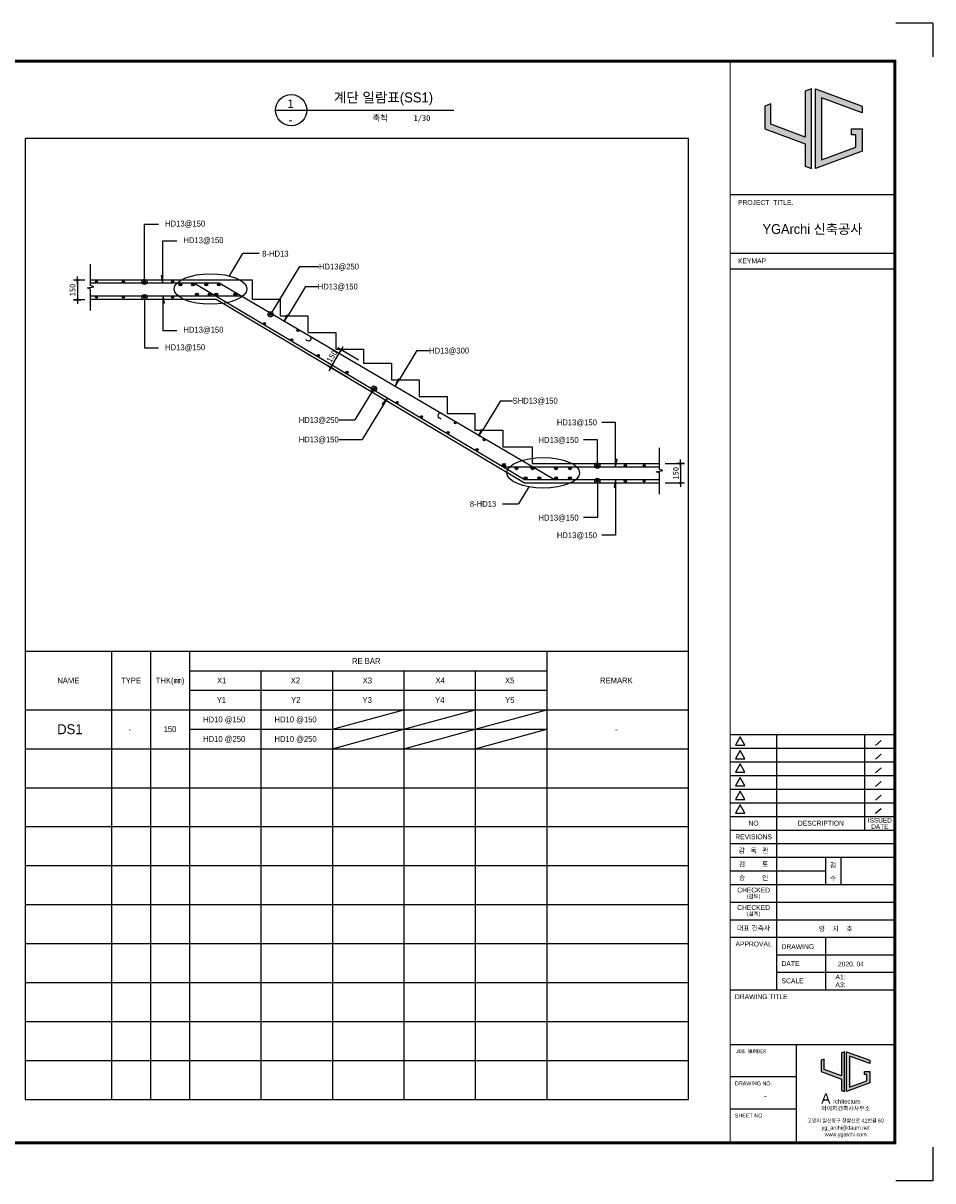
# Model space of a CAD drawing. Header units: millimetres. Extents: x 3445018 to 4174071, y -6064565 to -5122887.
# Tile 14 of 192: x 3680694 to 3694701, y -5863538 to -5845718. Entities that reach past the tile are written whole.
import ezdxf
from ezdxf.enums import TextEntityAlignment as Align

# ---------------------------------------------------------------- set-up
doc = ezdxf.new("R2010")
doc.units = ezdxf.units.MM
doc.header["$MEASUREMENT"] = 0
doc.layers.get('0').update_dxf_attribs({"linetype": 'CONTINUOUS'})
doc.layers.get('DEFPOINTS').update_dxf_attribs({"linetype": 'CONTINUOUS'})
for name, color, linetype in [('0-TEX(타이틀)', 2, 'CONTINUOUS'), ('A_GE_FORM', 7, 'CONTINUOUS'), ('A_GE_TEXT', 3, 'CONTINUOUS'), ('DIM', 7, 'CONTINUOUS'), ('guide', 9, 'CONTINUOUS'), ('HA', 9, 'CONTINUOUS'), ('SHEET_SD', 7, 'CONTINUOUS'), ('STAiR', 6, 'CONTINUOUS'), ('SY', 1, 'CONTINUOUS'), ('TE1', 3, 'CONTINUOUS'), ('WA2', 3, 'CONTINUOUS'), ('문자', 2, 'CONTINUOUS')]:
    doc.layers.add(name, color=color, linetype=linetype)
doc.styles.add('HY울릉도 L', font='txt')
doc.styles.add('SDP-S', font='txt')
doc.styles.add('굴림', font='txt')
doc.styles.add('나눔고딕', font='txt')
doc.styles.add('돋움', font='txt')
doc.styles.add('돋움체', font='txt')
doc.styles.add('스타일1', font='HYWULM.TTF')
doc.dimstyles.new('SMDI-3', dxfattribs={"dimtxt": 3, "dimasz": 1, "dimexe": 2, "dimexo": 3, "dimgap": 1, "dimtad": 1, "dimdsep": 46, "dimtxsty": 'HY울릉도 L', "dimblk": 'Z_DOT', "dimcen": 2.5, "dimdle": 1.5, "dimclrd": 1, "dimclre": 1, "dimclrt": 2, "dimadec": 0, "dimazin": 0, "dimtfac": 1, "dimtix": 1, "dimtmove": 2, "dimatfit": 3, "dimldrblk": 'Z_DOT', "dimfxl": 2, "dimtvp": 1, "dimtolj": 1, "dimtzin": 0, "dimarcsym": 0})
doc.dimstyles.get("Standard").update_dxf_attribs({"dimtxt": 0.18, "dimasz": 0.18, "dimexe": 0.18, "dimexo": 0.0625, "dimgap": 0.09, "dimtad": 0, "dimtih": 1, "dimtoh": 1, "dimdec": 4, "dimzin": 0, "dimdsep": 46, "dimtxsty": 'Standard', "dimcen": 0.09, "dimadec": 0, "dimazin": 0, "dimtfac": 1, "dimtdec": 4, "dimtofl": 0, "dimtmove": 0, "dimatfit": 3, "dimfxl": 1, "dimtolj": 1, "dimtzin": 0, "dimarcsym": 0})

# ---------------------------------------------------------------- blocks, each defined once
blk = doc.blocks.new('werwwerw')
at = {"true_color": 0xf50000}
h = blk.add_hatch(color=1, dxfattribs=at)
h.dxf.hatch_style = 1
h.paths.add_polyline_path([(1770.34, 1804.71), (1770.34, 1809.72), (1768.84, 1809.16), (1768.84, 1803.61), (1778.84, 1799.9), (1778.84, 1794.35), (1780.34, 1793.79), (1780.34, 1813.42), (1778.84, 1812.87), (1778.84, 1801.5)])
h.paths.add_polyline_path([(1782.84, 1811.27), (1792.84, 1807.56), (1792.84, 1809.16), (1781.34, 1813.42), (1781.34, 1793.79), (1792.84, 1798.05), (1792.84, 1803.61), (1790.24, 1803.61), (1790.24, 1802.11), (1791.34, 1802.11), (1791.34, 1799.09), (1782.84, 1795.95)])
at = {"color": 1, "true_color": 0xf50000}
for points in [[(1770.34, 1809.72), (1768.84, 1809.16), (1768.84, 1803.61), (1778.84, 1799.9), (1778.84, 1794.35), (1780.34, 1793.79), (1780.34, 1813.42), (1778.84, 1812.87), (1778.84, 1801.5), (1770.34, 1804.71), (1770.34, 1809.72), (1768.84, 1809.16)], [(1790.24, 1803.61), (1792.84, 1803.61), (1792.84, 1798.05), (1781.34, 1793.79), (1781.34, 1813.42), (1792.84, 1809.16), (1792.84, 1807.56), (1782.84, 1811.27), (1782.84, 1795.95), (1791.34, 1799.09), (1791.34, 1802.11), (1790.24, 1802.11), (1790.24, 1802.11), (1790.24, 1803.61)]]:
    blk.add_lwpolyline(points, dxfattribs=at)
at = {"color": 1, "true_color": 0xf50000, "insert": (1768.9, 1792.85), "char_height": 5, "attachment_point": 1}
blk.add_mtext_dynamic_manual_height_columns('{\\fBroadway|b0|i0|c0|p82;A}', width=3.0726, gutter_width=12.5, heights=[0], dxfattribs=at)
at = {"insert": (1774.73, 1789.95), "char_height": 2.1, "attachment_point": 1}
blk.add_mtext_dynamic_manual_height_columns('{\\fBroadway|b0|i0|c0|p82;rchitecture}', width=17.5999, gutter_width=12.5, heights=[0], dxfattribs=at)
blk = doc.blocks.new('sheet _서영')
at = {"true_color": 0xf50000}
h = blk.add_hatch(color=1, dxfattribs=at)
h.dxf.hatch_style = 1
h.paths.add_polyline_path([(-361932.13, -1058516.3), (-361932.13, -1058505.89), (-361935.25, -1058507.04), (-361935.25, -1058518.6), (-361914.45, -1058526.3), (-361914.45, -1058537.86), (-361911.33, -1058539.01), (-361911.33, -1058498.18), (-361914.45, -1058499.34), (-361914.45, -1058522.97)])
h.paths.add_polyline_path([(-361906.13, -1058502.67), (-361885.33, -1058510.37), (-361885.33, -1058507.04), (-361909.25, -1058498.18), (-361909.25, -1058539.01), (-361885.33, -1058530.15), (-361885.33, -1058518.6), (-361890.73, -1058518.6), (-361890.73, -1058521.72), (-361888.45, -1058521.72), (-361888.45, -1058527.98), (-361906.13, -1058534.53)])
at = {"color": 1, "true_color": 0xf50000}
for points in [[(-361932.13, -1058505.89), (-361935.25, -1058507.04), (-361935.25, -1058518.6), (-361914.45, -1058526.3), (-361914.45, -1058537.86), (-361911.33, -1058539.01), (-361911.33, -1058498.18), (-361914.45, -1058499.34), (-361914.45, -1058522.97), (-361932.13, -1058516.3), (-361932.13, -1058505.89), (-361935.25, -1058507.04)], [(-361890.73, -1058518.6), (-361885.33, -1058518.6), (-361885.33, -1058530.15), (-361909.25, -1058539.01), (-361909.25, -1058498.18), (-361885.33, -1058507.04), (-361885.33, -1058510.37), (-361906.13, -1058502.67), (-361906.13, -1058534.53), (-361888.45, -1058527.98), (-361888.45, -1058521.72), (-361890.73, -1058521.72), (-361890.73, -1058521.72), (-361890.73, -1058518.6)]]:
    blk.add_lwpolyline(points, dxfattribs=at)
at = {"layer": 'A_GE_FORM'}
for p, q in [((-361848.99, -1058464.44), (-361867.99, -1058464.44)), ((-361848.99, -1058464.44), (-361848.99, -1058481.68)), ((-361848.99, -1059041.18), (-361848.99, -1059058.43)), ((-361848.99, -1059058.43), (-361867.99, -1059058.43))]:
    blk.add_line(p, q, dxfattribs=at)
at = {"layer": 'A_GE_FORM', "color": 161}
for p, q in [((-361952.99, -1058552.43), (-361868.99, -1058552.43)), ((-361952.99, -1058582.43), (-361868.99, -1058582.43)), ((-361952.99, -1058590.43), (-361868.99, -1058590.43)), ((-361952.99, -1058829.43), (-361868.89, -1058829.43)), ((-361928.99, -1058960.43), (-361928.99, -1058829.43)), ((-361883.91, -1058878.43), (-361883.91, -1058829.43)), ((-361875.5, -1058832.51), (-361878.46, -1058835.03)), ((-361952.99, -1058836.43), (-361868.89, -1058836.43)), ((-361875.5, -1058839.51), (-361878.46, -1058842.03)), ((-361952.99, -1058843.43), (-361868.89, -1058843.43)), ((-361875.5, -1058846.51), (-361878.46, -1058849.03)), ((-361952.99, -1058850.43), (-361868.89, -1058850.43)), ((-361952.99, -1058857.43), (-361868.89, -1058857.43)), ((-361875.5, -1058853.51), (-361878.46, -1058856.03)), ((-361875.5, -1058860.51), (-361878.46, -1058863.03)), ((-361952.99, -1058864.43), (-361868.89, -1058864.43)), ((-361875.5, -1058867.51), (-361878.46, -1058870.03)), ((-361952.99, -1058871.43), (-361868.89, -1058871.43)), ((-361952.99, -1058878.43), (-361868.49, -1058878.43)), ((-361952.99, -1058885.43), (-361868.49, -1058885.43)), ((-361952.99, -1058892.43), (-361868.49, -1058892.43)), ((-361903.99, -1058906.43), (-361903.99, -1058892.43)), ((-361895.99, -1058906.43), (-361895.99, -1058892.43)), ((-361952.99, -1058899.43), (-361903.99, -1058899.43)), ((-361952.99, -1058906.43), (-361868.49, -1058906.43)), ((-361952.99, -1058915.43), (-361868.49, -1058915.43)), ((-361952.99, -1058924.43), (-361868.49, -1058924.43)), ((-361952.99, -1058933.43), (-361868.49, -1058933.43)), ((-361903.99, -1058960.43), (-361903.99, -1058933.43)), ((-361928.99, -1058942.43), (-361868.49, -1058942.43)), ((-361928.99, -1058951.43), (-361868.49, -1058951.43)), ((-361952.99, -1058960.43), (-361868.49, -1058960.43)), ((-361952.99, -1058988.43), (-361868.49, -1058988.43)), ((-361918.99, -1059038.93), (-361918.99, -1058988.43)), ((-361952.99, -1059004.93), (-361918.99, -1059004.93)), ((-361952.99, -1059021.43), (-361918.99, -1059021.43))]:
    blk.add_line(p, q, dxfattribs=at)
at = {"layer": 'A_GE_FORM', "const_width": 1.5}
blk.add_lwpolyline([(-361868.49, -1059038.93), (-362670.49, -1059038.93), (-362670.49, -1058483.93), (-361868.49, -1058483.93)], close=True, dxfattribs=at)
at = {"layer": 'A_GE_FORM', "const_width": 0.6}
blk.add_lwpolyline([(-361952.99, -1059038.93), (-361952.99, -1058483.93)], dxfattribs=at)
at = {"layer": 'A_GE_FORM', "color": 7}
for points in [[(-361947.88, -1058830.55), (-361950.34, -1058834.82), (-361945.41, -1058834.82)], [(-361947.88, -1058837.55), (-361950.34, -1058841.82), (-361945.41, -1058841.82)], [(-361947.88, -1058844.55), (-361950.34, -1058848.82), (-361945.41, -1058848.82)], [(-361947.88, -1058851.55), (-361950.34, -1058855.82), (-361945.41, -1058855.82)], [(-361947.88, -1058858.55), (-361950.34, -1058862.82), (-361945.41, -1058862.82)], [(-361947.88, -1058865.55), (-361950.34, -1058869.82), (-361945.41, -1058869.82)]]:
    blk.add_lwpolyline(points, close=True, dxfattribs=at)
at = {"xscale": 1.04, "yscale": 1.04, "zscale": 1.04}
blk.add_blockref('werwwerw', (-363745.9, -1060878.12), dxfattribs=at)
at = {"insert": (-361906.28, -1059020.17), "char_height": 2.16, "attachment_point": 1, "line_spacing_factor": 0.9, "style": '스타일1'}
blk.add_mtext_dynamic_manual_height_columns('{\\f이사만루체 Medium|b0|i0|c129|p2;와이지건축사사무소}', width=30.417, gutter_width=10, heights=[0], dxfattribs=at)
at = {"layer": 'A_GE_TEXT'}
for s, height, style, p in [('PROJECT  TITLE.', 2.5, '돋움', (-361948.99, -1058556.43)), ('KEYMAP', 2.5, '돋움', (-361948.99, -1058586.43)), ('DRAWING', 2.5, '돋움', (-361926.65, -1058938.25)), ('DATE', 2.5, '돋움', (-361926.65, -1058946.92)), ('A1:', 2.5, '돋움', (-361898.99, -1058953.83)), ('SCALE', 2.5, '돋움', (-361926.65, -1058955.83)), ('A3:', 2.5, '돋움', (-361898.99, -1058957.83)), ('DRAWING TITLE', 2.5, '돋움', (-361950.58, -1058963.93)), ('JOB NUMBER', 2, '나눔고딕', (-361950.2, -1058991.93)), ('DRAWING NO.', 2, '돋움', (-361950.59, -1059008.43)), ('SHEET NO.', 2, '돋움', (-361950.59, -1059024.93))]:
    blk.add_text(s, height=height, dxfattribs=dict(at, style=style)).set_placement(p, align=Align.MIDDLE_LEFT)
for s, height, style, p in [('YGArchi 신축공사', 5, '굴림', (-361910.74, -1058570.06)), ('NO', 2.5, '돋움', (-361940.99, -1058874.93)), ('DESCRIPTION', 2.5, '돋움', (-361906.45, -1058874.93)), ('ISSUED', 2.4, '돋움', (-361876.2, -1058873.45)), ('DATE', 2.4, '돋움', (-361876.2, -1058876.65)), ('REVISIONS', 2.5, '돋움', (-361940.99, -1058881.93)), ('감   독   관', 2.5, '돋움', (-361940.99, -1058888.93)), ('검         토', 2.5, '돋움', (-361940.99, -1058895.93)), ('승         인', 2.5, '돋움', (-361940.99, -1058902.93)), ('CHECKED', 2.5, '돋움', (-361940.99, -1058909.21)), ('(검토)', 2, '돋움', (-361940.99, -1058912.39)), ('CHECKED', 2.5, '돋움', (-361940.99, -1058918.21)), ('(설계)', 2, '돋움', (-361940.99, -1058921.39)), ('대표 건축사', 2.5, '돋움', (-361940.99, -1058928.78)), ('APPROVAL', 2.5, '돋움', (-361940.99, -1058936.93)), ('-', 2.5, '나눔고딕', (-361934.99, -1059014.93))]:
    blk.add_text(s, height=height, dxfattribs=dict(at, style=style)).set_placement(p, align=Align.MIDDLE_CENTER)
at = {"layer": 'A_GE_TEXT', "style": '돋움'}
for s, p in [('검', (-361901.77, -1058897.75)), ('수', (-361901.77, -1058904.47))]:
    blk.add_text(s, height=2.5, dxfattribs=at).set_placement(p)
at = {"layer": 'A_GE_TEXT', "style": '돋움', "width": 0.9}
for s, p in [('고양시 일산동구 정발산로 42번길 60', (-361893.74, -1059027.54)), ('yg_archi@daum.net', (-361893.74, -1059031.18)), ('www.ygarchi.com', (-361893.74, -1059034.62))]:
    blk.add_text(s, height=2, dxfattribs=at).set_placement(p, align=Align.MIDDLE_CENTER)
blk = doc.blocks.new('Z_DOT')
at = {"layer": 'DIM', "color": 1, "ltscale": 3}
for p, q in [((-2, 0), (2, 0)), ((0, -2), (0, 2))]:
    blk.add_line(p, q, dxfattribs=at)
for radius in [0.5, 0.25]:
    blk.add_circle((0, 0), radius, dxfattribs=at)
blk = doc.blocks.new('*D245')
at = {"layer": 'DEFPOINTS', "color": 0, "ltscale": 3, "transparency": 16777216}
for p in [(3681733, -5849676), (3681529, -5849976), (3681733, -5849976)]:
    blk.add_point(p, dxfattribs=at)
at = {"layer": 'DIM', "color": 1, "lineweight": -2, "ltscale": 3, "transparency": 16777216}
for p, q in [((3681643, -5849676), (3681469, -5849676)), ((3681529, -5849706), (3681529, -5849946)), ((3681643, -5849976), (3681469, -5849976))]:
    blk.add_line(p, q, dxfattribs=at)
at = {"layer": 'DIM', "color": 1, "lineweight": -2, "ltscale": 3, "transparency": 16777216, "xscale": 30, "yscale": 30, "zscale": 30}
for p, rotation in [((3681529, -5849676), 90), ((3681529, -5849976), 270)]:
    blk.add_blockref('Z_DOT', p, dxfattribs=dict(at, rotation=rotation))
at = {"layer": 'DIM', "color": 2, "ltscale": 3, "transparency": 16777216, "insert": (3681454, -5849826), "char_height": 90, "attachment_point": 5, "rotation": 90, "style": 'SDP-S'}
blk.add_mtext('\\A1;150', dxfattribs=at)
blk = doc.blocks.new('*D246')
at = {"layer": 'DEFPOINTS', "color": 0, "ltscale": 3, "transparency": 16777216}
for p in [(3690491, -5852496), (3690491, -5852796), (3690817, -5852796)]:
    blk.add_point(p, dxfattribs=at)
at = {"layer": 'DIM', "color": 1, "lineweight": -2, "ltscale": 3, "transparency": 16777216}
for p, q in [((3690581, -5852496), (3690877, -5852496)), ((3690817, -5852526), (3690817, -5852766)), ((3690581, -5852796), (3690877, -5852796))]:
    blk.add_line(p, q, dxfattribs=at)
at = {"layer": 'DIM', "color": 1, "lineweight": -2, "ltscale": 3, "transparency": 16777216, "xscale": 30, "yscale": 30, "zscale": 30}
for p, rotation in [((3690817, -5852496), 90), ((3690817, -5852796), 270)]:
    blk.add_blockref('Z_DOT', p, dxfattribs=dict(at, rotation=rotation))
at = {"layer": 'DIM', "color": 2, "ltscale": 3, "transparency": 16777216, "insert": (3690742, -5852646), "char_height": 90, "attachment_point": 5, "rotation": 90, "style": 'SDP-S'}
blk.add_mtext('\\A1;150', dxfattribs=at)
blk = doc.blocks.new('*D247')
at = {"layer": 'DEFPOINTS', "color": 0, "ltscale": 3, "transparency": 16777216}
for p in [(3685593, -5850749), (3685937, -5850953), (3685776, -5851223)]:
    blk.add_point(p, dxfattribs=at)
at = {"layer": 'DIM', "color": 1, "lineweight": -2, "ltscale": 3, "transparency": 16777216}
for p, q in [((3685448, -5850992), (3685577, -5850774)), ((3685859, -5850907), (3685541, -5850718)), ((3685699, -5851177), (3685381, -5850988))]:
    blk.add_line(p, q, dxfattribs=at)
at = {"layer": 'DIM', "color": 1, "lineweight": -2, "ltscale": 3, "transparency": 16777216, "xscale": 30, "yscale": 30, "zscale": 30}
for p, rotation in [((3685593, -5850749), 59.26084563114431), ((3685432, -5851018), 239.2608456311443)]:
    blk.add_blockref('Z_DOT', p, dxfattribs=dict(at, rotation=rotation))
at = {"layer": 'DIM', "color": 2, "ltscale": 3, "transparency": 16777216, "insert": (3685448, -5850845), "char_height": 90, "attachment_point": 5, "rotation": 59.2608, "style": 'SDP-S'}
blk.add_mtext('\\A1;150', dxfattribs=at)

msp = doc.modelspace()

# ---------------------------------------------------------------- hatches: boundary and pattern name
at = {"layer": 'WA2', "ltscale": 1.1}
h = msp.add_hatch(color=3, dxfattribs=at)
edge = h.paths.add_edge_path()
edge.add_arc((3681823.209, -5849699.88), 17.072, 0, 360)
h = msp.add_hatch(color=3, dxfattribs=at)
edge = h.paths.add_edge_path()
edge.add_arc((3682235.344, -5849699.88), 17.072, 0, 360)
h = msp.add_hatch(color=3, dxfattribs=at)
edge = h.paths.add_edge_path()
edge.add_arc((3682562.362, -5849699.88), 17.072, 0, 360)
h = msp.add_hatch(color=3, dxfattribs=at)
edge = h.paths.add_edge_path()
edge.add_arc((3682995.054, -5849699.88), 17.072, 0, 360)
h = msp.add_hatch(color=3, dxfattribs=at)
edge = h.paths.add_edge_path()
edge.add_arc((3683115.041, -5849739.921), 22.194, 0, 360)
h = msp.add_hatch(color=3, dxfattribs=at)
edge = h.paths.add_edge_path()
edge.add_arc((3683310.435, -5849739.921), 22.194, 0, 360)
h = msp.add_hatch(color=3, dxfattribs=at)
edge = h.paths.add_edge_path()
edge.add_arc((3683514.067, -5849739.921), 22.194, 0, 360)
h = msp.add_hatch(color=3, dxfattribs=at)
edge = h.paths.add_edge_path()
edge.add_arc((3683706.964, -5849739.921), 22.194, 0, 360)
h = msp.add_hatch(color=3, dxfattribs=at)
edge = h.paths.add_edge_path()
edge.add_arc((3681823.209, -5849935.133), 17.072, 0, 360)
h = msp.add_hatch(color=3, dxfattribs=at)
edge = h.paths.add_edge_path()
edge.add_arc((3682235.344, -5849935.133), 17.072, 0, 360)
h = msp.add_hatch(color=3, dxfattribs=at)
edge = h.paths.add_edge_path()
edge.add_arc((3682562.362, -5849935.133), 17.072, 0, 360)
h = msp.add_hatch(color=3, dxfattribs=at)
edge = h.paths.add_edge_path()
edge.add_arc((3682995.054, -5849935.133), 17.072, 0, 360)
h = msp.add_hatch(color=3, dxfattribs=at)
edge = h.paths.add_edge_path()
edge.add_arc((3683369.524, -5849894.61), 22.194, 0, 360, ccw=False)
h = msp.add_hatch(color=3, dxfattribs=at)
edge = h.paths.add_edge_path()
edge.add_arc((3683566.829, -5849894.61), 22.194, 0, 360, ccw=False)
h = msp.add_hatch(color=3, dxfattribs=at)
edge = h.paths.add_edge_path()
edge.add_arc((3683667.777, -5849894.61), 22.194, 0, 360, ccw=False)
h = msp.add_hatch(color=3, dxfattribs=at)
edge = h.paths.add_edge_path()
edge.add_arc((3683962.45, -5849894.61), 22.194, 0, 360, ccw=False)
h = msp.add_hatch(color=3, dxfattribs=at)
edge = h.paths.add_edge_path()
edge.add_arc((3684504.146, -5850199.455), 17.072, 0, 360)
h = msp.add_hatch(color=3, dxfattribs=at)
edge = h.paths.add_edge_path()
edge.add_arc((3684410.721, -5850342.92), 17.072, 0, 360)
h = msp.add_hatch(color=3, dxfattribs=at)
edge = h.paths.add_edge_path()
edge.add_arc((3684924.792, -5850446.689), 17.072, 0, 360)
h = msp.add_hatch(color=3, dxfattribs=at)
edge = h.paths.add_edge_path()
edge.add_arc((3684826.986, -5850593.658), 17.072, 0, 360)
h = msp.add_hatch(color=3, dxfattribs=at)
edge = h.paths.add_edge_path()
edge.add_arc((3685239.832, -5850832.944), 17.072, 0, 360)
h = msp.add_hatch(color=3, dxfattribs=at)
edge = h.paths.add_edge_path()
edge.add_arc((3685679.034, -5851094.289), 17.072, 0, 360)
h = msp.add_hatch(color=3, dxfattribs=at)
edge = h.paths.add_edge_path()
edge.add_arc((3686095.714, -5851343.857), 17.072, 0, 360)
h = msp.add_hatch(color=3, dxfattribs=at)
edge = h.paths.add_edge_path()
edge.add_arc((3686452.631, -5851557.369), 17.072, 0, 360)
h = msp.add_hatch(color=3, dxfattribs=at)
edge = h.paths.add_edge_path()
edge.add_arc((3686828.373, -5851776.914), 17.072, 0, 360)
h = msp.add_hatch(color=3, dxfattribs=at)
edge = h.paths.add_edge_path()
edge.add_arc((3687345.875, -5851870.344), 17.072, 0, 360)
h = msp.add_hatch(color=3, dxfattribs=at)
edge = h.paths.add_edge_path()
edge.add_arc((3687237.516, -5852019.656), 17.072, 0, 360)
h = msp.add_hatch(color=3, dxfattribs=at)
edge = h.paths.add_edge_path()
edge.add_arc((3687793.355, -5852129.237), 17.072, 0, 360)
h = msp.add_hatch(color=3, dxfattribs=at)
edge = h.paths.add_edge_path()
edge.add_arc((3687680.695, -5852283.705), 17.072, 0, 360)
h = msp.add_hatch(color=3, dxfattribs=at)
edge = h.paths.add_edge_path()
edge.add_arc((3688097.628, -5852518.604), 22.194, 0, 360)
h = msp.add_hatch(color=3, dxfattribs=at)
edge = h.paths.add_edge_path()
edge.add_arc((3688290.594, -5852568.904), 22.194, 0, 360)
h = msp.add_hatch(color=3, dxfattribs=at)
edge = h.paths.add_edge_path()
edge.add_arc((3688538.048, -5852568.904), 22.194, 0, 360)
h = msp.add_hatch(color=3, dxfattribs=at)
edge = h.paths.add_edge_path()
edge.add_arc((3688897.773, -5852568.904), 22.194, 0, 360)
h = msp.add_hatch(color=3, dxfattribs=at)
edge = h.paths.add_edge_path()
edge.add_arc((3689115.206, -5852568.904), 22.194, 0, 360)
h = msp.add_hatch(color=3, dxfattribs=at)
edge = h.paths.add_edge_path()
edge.add_arc((3689535.21, -5852529.084), 17.072, 0, 360)
h = msp.add_hatch(color=3, dxfattribs=at)
edge = h.paths.add_edge_path()
edge.add_arc((3689967.903, -5852529.084), 17.072, 0, 360)
h = msp.add_hatch(color=3, dxfattribs=at)
edge = h.paths.add_edge_path()
edge.add_arc((3690256.299, -5852529.084), 17.072, 0, 360)
h = msp.add_hatch(color=3, dxfattribs=at)
edge = h.paths.add_edge_path()
edge.add_arc((3688430.123, -5852723.594), 22.194, 0, 360, ccw=False)
h = msp.add_hatch(color=3, dxfattribs=at)
edge = h.paths.add_edge_path()
edge.add_arc((3688640.756, -5852723.594), 22.194, 0, 360, ccw=False)
h = msp.add_hatch(color=3, dxfattribs=at)
edge = h.paths.add_edge_path()
edge.add_arc((3688901.64, -5852723.594), 22.194, 0, 360, ccw=False)
h = msp.add_hatch(color=3, dxfattribs=at)
edge = h.paths.add_edge_path()
edge.add_arc((3689113.792, -5852723.594), 22.194, 0, 360, ccw=False)
h = msp.add_hatch(color=3, dxfattribs=at)
edge = h.paths.add_edge_path()
edge.add_arc((3689535.21, -5852763.721), 17.072, 0, 360)
h = msp.add_hatch(color=3, dxfattribs=at)
edge = h.paths.add_edge_path()
edge.add_arc((3689967.903, -5852763.721), 17.072, 0, 360)
h = msp.add_hatch(color=3, dxfattribs=at)
edge = h.paths.add_edge_path()
edge.add_arc((3690256.299, -5852763.721), 17.072, 0, 360)

# ---------------------------------------------------------------- linework, layer by layer
at = {"layer": 'guide'}
for p, q in [((3690939.072, -5847495.861), (3680724.073, -5847495.861)), ((3680724.073, -5847495.861), (3680724.073, -5862285.861)), ((3690939.072, -5847495.861), (3680724.073, -5847495.861)), ((3690939.072, -5862285.861), (3690939.072, -5847495.861)), ((3690939.072, -5854571.992), (3690939.072, -5847495.861)), ((3680724.073, -5855385.86), (3690939.072, -5855385.86)), ((3680724.073, -5855385.86), (3690939.072, -5855385.86)), ((3682055.323, -5855385.86), (3682055.323, -5862285.861)), ((3682655.323, -5855385.86), (3682655.323, -5862285.861)), ((3683255.323, -5855385.86), (3683255.323, -5862285.861)), ((3688755.323, -5855385.86), (3688755.323, -5862285.861)), ((3683255.323, -5855685.861), (3688755.323, -5855685.861)), ((3684355.323, -5855685.861), (3684355.323, -5862285.861)), ((3685455.323, -5855685.861), (3685455.323, -5862285.861)), ((3686555.323, -5855685.861), (3686555.323, -5862285.861)), ((3687655.323, -5855685.861), (3687655.323, -5862285.861)), ((3683255.323, -5855985.861), (3688755.323, -5855985.861)), ((3680724.073, -5856285.861), (3690939.072, -5856285.861)), ((3683255.323, -5856585.861), (3688755.323, -5856585.861)), ((3680724.073, -5856885.861), (3690939.072, -5856885.861)), ((3680724.073, -5857485.861), (3690939.072, -5857485.861)), ((3680724.073, -5858085.861), (3690939.072, -5858085.861)), ((3680724.073, -5858685.861), (3690939.072, -5858685.861)), ((3680724.073, -5859285.861), (3690939.072, -5859285.861)), ((3680724.073, -5859885.861), (3690939.072, -5859885.861)), ((3680724.073, -5860485.861), (3690939.072, -5860485.861)), ((3680724.073, -5861085.861), (3690939.072, -5861085.861)), ((3680724.073, -5861685.861), (3690939.072, -5861685.861)), ((3680724.073, -5862285.861), (3690939.072, -5862285.861)), ((3680724.073, -5862285.861), (3690939.072, -5862285.861)), ((3680724.073, -5862285.861), (3690939.072, -5862285.861))]:
    msp.add_line(p, q, dxfattribs=at)
at = {"layer": 'HA'}
for p, q in [((3685455.323, -5856585.861), (3686555.323, -5856285.861)), ((3686555.323, -5856585.861), (3687655.323, -5856285.861)), ((3687655.323, -5856585.861), (3688755.323, -5856285.861)), ((3685455.323, -5856885.861), (3686555.323, -5856585.861)), ((3686555.323, -5856885.861), (3687655.323, -5856585.861)), ((3687655.323, -5856885.861), (3688755.323, -5856585.861))]:
    msp.add_line(p, q, dxfattribs=at)
at = {"layer": 'STAiR'}
for p, q in [((3681733.267, -5849667.265), (3684222.29, -5849667.265)), ((3684222.29, -5849667.265), (3684222.29, -5849967.265)), ((3681733.267, -5849967.265), (3683665.148, -5849967.265)), ((3683665.148, -5849967.265), (3688422.29, -5852796.249)), ((3684222.29, -5849967.265), (3684650.862, -5849967.265)), ((3684650.862, -5849967.265), (3684650.862, -5850224.408)), ((3684650.862, -5850224.408), (3685079.433, -5850224.408)), ((3685079.433, -5850224.408), (3685079.433, -5850481.551)), ((3685079.433, -5850481.551), (3685508.005, -5850481.551)), ((3685508.005, -5850481.551), (3685508.005, -5850738.694)), ((3685508.005, -5850738.694), (3685936.576, -5850738.694)), ((3685936.576, -5850738.694), (3685936.576, -5850952.98)), ((3685936.576, -5850952.98), (3686365.148, -5850952.98)), ((3686365.148, -5850952.98), (3686365.148, -5851210.123)), ((3686365.148, -5851210.123), (3686793.719, -5851210.123)), ((3686793.719, -5851210.123), (3686793.719, -5851467.265)), ((3686793.719, -5851467.265), (3687222.29, -5851467.265)), ((3687222.29, -5851467.265), (3687222.29, -5851724.408)), ((3687222.29, -5851724.408), (3687650.862, -5851724.408)), ((3687650.862, -5851724.408), (3687650.862, -5851981.551)), ((3687650.862, -5851981.551), (3688079.433, -5851981.551)), ((3688079.433, -5851981.551), (3688079.433, -5852238.694)), ((3688079.433, -5852238.694), (3688532.931, -5852238.694)), ((3688532.931, -5852238.694), (3688532.931, -5852496.017)), ((3688532.931, -5852495.837), (3690491.3, -5852495.837)), ((3690491.3, -5852796.249), (3688422.29, -5852796.249))]:
    msp.add_line(p, q, dxfattribs=at)
for points in [[(3681733.267, -5850141.591), (3681733.267, -5849810.4), (3681682.779, -5849794.01), (3681783.756, -5849774.222), (3681733.267, -5849757.832), (3681733.267, -5849426.642)], [(3690491.3, -5852970.162), (3690491.3, -5852638.972), (3690440.811, -5852622.582), (3690541.789, -5852602.793), (3690491.3, -5852586.403), (3690491.3, -5852255.213)]]:
    msp.add_lwpolyline(points, dxfattribs=at)
at = {"layer": 'SY'}
for p, q in [((3684582.043, -5847057.261), (3687324.624, -5847057.261)), ((3683869.541, -5849609.655), (3684078.214, -5849265.353)), ((3684328.214, -5849265.353), (3684078.214, -5849265.353)), ((3684949.7, -5849464.308), (3684524.878, -5850165.247)), ((3684949.7, -5849464.308), (3685247.832, -5849464.308)), ((3685042.335, -5849772.512), (3684770.741, -5850220.633)), ((3685042.335, -5849772.512), (3685229.957, -5849772.512)), ((3684712.509, -5850316.712), (3684770.741, -5850220.633)), ((3686756.621, -5850758.226), (3686485.026, -5851206.347)), ((3686756.621, -5850758.226), (3686944.243, -5850758.226)), ((3686426.795, -5851302.427), (3686485.026, -5851206.347)), ((3686074.981, -5851378.065), (3685803.387, -5851826.186)), ((3686297.072, -5851493.959), (3685913.896, -5852126.186)), ((3688042.335, -5851529.655), (3687770.741, -5851977.776)), ((3688042.335, -5851529.655), (3688229.957, -5851529.655)), ((3685553.387, -5851826.186), (3685803.387, -5851826.186)), ((3687712.509, -5852073.855), (3687770.741, -5851977.776)), ((3685553.387, -5852126.186), (3685913.896, -5852126.186)), ((3689817.06, -5852746.18), (3689817.06, -5852858.528)), ((3688481.474, -5852855.043), (3688322.948, -5853116.605)), ((3688072.948, -5853116.605), (3688322.948, -5853116.605))]:
    msp.add_line(p, q, dxfattribs=at)
for points in [[(3682844.212, -5849716.677), (3682822.494, -5849604.329), (3682844.212, -5849604.329)], [(3682844.212, -5849917.197), (3682865.93, -5850029.545), (3682844.212, -5850029.545)], [(3684712.509, -5850316.712), (3684752.167, -5850209.376), (3684770.741, -5850220.633)], [(3686426.795, -5851302.427), (3686466.453, -5851195.09), (3686485.026, -5851206.347)], [(3686297.072, -5851493.959), (3686220.268, -5851578.782), (3686238.841, -5851590.039)], [(3687712.509, -5852073.855), (3687752.167, -5851966.519), (3687770.741, -5851977.776)], [(3689817.06, -5852545.906), (3689838.778, -5852433.557), (3689817.06, -5852433.557)], [(3689817.06, -5852746.18), (3689795.342, -5852858.528), (3689817.06, -5852858.528)]]:
    msp.add_lwpolyline(points, dxfattribs=at)
for centre, radius in [((3684822.043, -5847057.261), 240), ((3682562.362, -5849699.88), 40), ((3682995.054, -5849699.88), 17.072), ((3682562.362, -5849935.133), 40), ((3684504.146, -5850199.455), 40), ((3686095.714, -5851343.857), 40), ((3689535.21, -5852529.109), 40), ((3689535.21, -5852763.721), 40)]:
    msp.add_circle(centre, radius, dxfattribs=at)
for centre in [(3683579.766, -5849810.388), (3688702.096, -5852639.371)]:
    msp.add_ellipse(centre, major_axis=(559.11, 0), ratio=0.419805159, dxfattribs=at)
at = {"layer": 'WA2', "color": 3, "ltscale": 1.1}
for p, q in [((3681733.267, -5849717.334), (3683713.288, -5849717.334)), ((3683322.979, -5849717.334), (3688421.775, -5852746.18)), ((3683713.288, -5849717.334), (3685104.752, -5850532.155)), ((3681733.267, -5849917.197), (3684054.592, -5849917.197)), ((3685039.463, -5850586.65), (3685070.766, -5850604.981)), ((3687142.193, -5851725.251), (3688885.625, -5852746.18)), ((3687132.283, -5851813.747), (3687100.98, -5851795.416)), ((3688084.631, -5852545.906), (3690491.3, -5852545.906)), ((3690491.3, -5852746.18), (3688421.775, -5852746.18))]:
    msp.add_line(p, q, dxfattribs=at)
at = {"layer": 'WA2', "ltscale": 1.1}
msp.add_line((3685104.752, -5850532.155), (3687142.193, -5851725.251), dxfattribs=at)
at = {"layer": 'WA2', "color": 3, "ltscale": 1.1}
for centre, radius in [((3681823.209, -5849699.88), 17.072), ((3682235.344, -5849699.88), 17.072), ((3682562.362, -5849699.88), 17.072), ((3683115.041, -5849739.921), 22.194), ((3683310.435, -5849739.921), 22.194), ((3683514.067, -5849739.921), 22.194), ((3683706.964, -5849739.921), 22.194), ((3681823.209, -5849935.133), 17.072), ((3682235.344, -5849935.133), 17.072), ((3682562.362, -5849935.133), 17.072), ((3682995.054, -5849935.133), 17.072), ((3683369.524, -5849894.61), 22.194), ((3683566.829, -5849894.61), 22.194), ((3683667.777, -5849894.61), 22.194), ((3683962.45, -5849894.61), 22.194), ((3684504.146, -5850199.455), 17.072), ((3684410.721, -5850342.92), 17.072), ((3684924.792, -5850446.689), 17.072), ((3684826.986, -5850593.658), 17.072), ((3685239.832, -5850832.944), 17.072), ((3685679.034, -5851094.289), 17.072), ((3686095.714, -5851343.857), 17.072), ((3686452.631, -5851557.369), 17.072), ((3686828.373, -5851776.914), 17.072), ((3687345.875, -5851870.344), 17.072), ((3687237.516, -5852019.656), 17.072), ((3687793.355, -5852129.237), 17.072), ((3687680.695, -5852283.705), 17.072), ((3688097.628, -5852518.604), 22.194), ((3688290.594, -5852568.904), 22.194), ((3688538.048, -5852568.904), 22.194), ((3688897.773, -5852568.904), 22.194), ((3689115.206, -5852568.904), 22.194), ((3689535.21, -5852529.084), 17.072), ((3689967.903, -5852529.084), 17.072), ((3690256.299, -5852529.084), 17.072), ((3688430.123, -5852723.594), 22.194), ((3688640.756, -5852723.594), 22.194), ((3688901.64, -5852723.594), 22.194), ((3689113.792, -5852723.594), 22.194), ((3689535.21, -5852763.721), 17.072), ((3689967.903, -5852763.721), 17.072), ((3690256.299, -5852763.721), 17.072)]:
    msp.add_circle(centre, radius, dxfattribs=at)
for centre, start, end in [((3685091.061, -5850570.109), 239.6473752, 59.6473752), ((3687121.462, -5851760.654), 59.6473752, 239.6473752)]:
    msp.add_arc(centre, 40.348, start, end, dxfattribs=at)

# ---------------------------------------------------------------- block references
at = {"layer": '문자', "xscale": 30, "yscale": 30, "zscale": 30}
msp.add_blockref('sheet _서영', (14550171.1, 25908215.115), dxfattribs=at)

# ---------------------------------------------------------------- texts
at = {"layer": '0-TEX(타이틀)', "style": '굴림'}
for s, height, p in [('양    지    호', 75, (3693465.232, -5859658.336)), ('2020. 04', 74.6, (3693641.04, -5860200.485))]:
    msp.add_text(s, height=height, dxfattribs=at).set_placement(p, align=Align.MIDDLE_RIGHT)
at = {"layer": 'SHEET_SD', "color": 3, "style": '돋움체'}
for s, p in [('1', (3684811.856, -5846957.261)), ('-', (3684810.543, -5847204.625))]:
    msp.add_text(s, height=135, dxfattribs=at).set_placement(p, align=Align.MIDDLE)
at = {"layer": 'TE1', "linetype": 'Continuous', "style": '돋움체'}
for s, p in [('축척', (3686307.297, -5847248.795)), ('1/30', (3686963.908, -5847248.795))]:
    msp.add_text(s, height=90, dxfattribs=at).set_placement(p, align=Align.BOTTOM_RIGHT)
at = {"layer": '문자', "style": '돋움'}
for s, p in [('HD13@150', (3683496.65, -5848803.036)), ('HD13@150', (3683778.5, -5849059.167)), ('HD13@150', (3683778.5, -5850436.441)), ('HD13@150', (3683496.65, -5850707.064)), ('HD13@250', (3685553.387, -5851826.186)), ('HD13@150', (3685553.387, -5852126.186))]:
    msp.add_text(s, height=90, dxfattribs=at).set_placement(p, align=Align.MIDDLE_RIGHT)
for p in [(3684374.766, -5849310.897), (3687572.115, -5853161.98)]:
    msp.add_text('8-HD13', height=90, dxfattribs=at).set_placement(p)
for s, p in [('HD13@250', (3685247.832, -5849464.308)), ('HD13@150', (3685229.957, -5849772.512)), ('HD13@300', (3686944.243, -5850758.226)), ('SHD13@150', (3688229.957, -5851529.655)), ('HD13@150', (3688911.645, -5851862.987)), ('HD13@150', (3688629.938, -5852133.61)), ('HD13@150', (3688629.938, -5853329.687)), ('HD13@150', (3688911.788, -5853600.31))]:
    msp.add_text(s, height=90, dxfattribs=at).set_placement(p, align=Align.MIDDLE_LEFT)
for s, p in [('RE BAR', (3685976.548, -5855535.861)), ('NAME', (3681389.698, -5855835.861)), ('TYPE', (3682355.323, -5855835.861)), ('THK(㎜)', (3682955.323, -5855835.861)), ('X1', (3683751.437, -5855835.861)), ('X2', (3684885.838, -5855835.861)), ('X3', (3685994.03, -5855835.861)), ('X4', (3687115.865, -5855835.861)), ('X5', (3688185.838, -5855835.861)), ('REMARK', (3689828.52, -5855835.861)), ('Y1', (3683747.581, -5856135.861)), ('Y2', (3684892.192, -5856135.861)), ('Y3', (3685992.192, -5856135.861)), ('Y4', (3687109.821, -5856135.861)), ('Y5', (3688187.895, -5856135.861)), ('150', (3682955.323, -5856585.861)), ('HD10 @150', (3683789.259, -5856435.861)), ('HD10 @150', (3684889.259, -5856435.861)), ('-', (3682336.645, -5856589.462)), ('HD10 @250', (3683789.259, -5856735.861)), ('HD10 @250', (3684889.259, -5856735.861)), ('-', (3689828.52, -5856589.462))]:
    msp.add_text(s, height=90, dxfattribs=at).set_placement(p, align=Align.MIDDLE_CENTER)
at = {"layer": '문자', "color": 3, "style": '돋움'}
msp.add_text('DS1', height=153, dxfattribs=at).set_placement((3681413.053, -5856585.861), align=Align.MIDDLE_CENTER)
at = {"layer": '문자', "color": 3, "insert": (3687005.801, -5846984.075), "char_height": 153, "attachment_point": 9, "style": '돋움'}
msp.add_mtext('계단 일람표(SS1)', dxfattribs=at)

# ---------------------------------------------------------------- dimensions: what is measured, and where the dimension line sits
at = {"layer": 'DIM', "ltscale": 3}
for base, p1, p2, angle, picture, middle in [((3681529.327, -5849975.995), (3681733.267, -5849675.995), (3681733.267, -5849975.995), 270, '*D245', (3681454.266, -5849825.995)), ((3685592.775, -5850748.528), (3685776.198, -5851222.667), (3685936.576, -5850952.98), 59.2608456, '*D247', (3685448.071, -5850845.005)), ((3690816.942, -5852796.249), (3690491.3, -5852496.249), (3690491.3, -5852796.249), 270, '*D246', (3690741.881, -5852646.249))]:
    dim = msp.add_linear_dim(base=base, p1=p1, p2=p2, angle=angle, text='150', dimstyle='SMDI-3', override={"dimscale": 30, "dimtxsty": 'SDP-S'}, dxfattribs=at)
    dim.commit()
    dim.dimension.update_dxf_attribs({"geometry": picture, "text_midpoint": middle})

# ---------------------------------------------------------------- leaders
at = {"layer": 'SY'}
for points in [[(3682562.362, -5849659.88), (3682562.362, -5848812.887), (3682776.683, -5848812.887)], [(3682844.212, -5849716.677), (3682844.212, -5849069.018), (3683058.533, -5849069.018)], [(3682844.212, -5849917.197), (3682844.212, -5850446.292), (3683058.533, -5850446.292)], [(3682562.362, -5849975.133), (3682562.362, -5850716.915), (3682776.683, -5850716.915)], [(3689817.06, -5852545.906), (3689817.06, -5851862.987), (3689602.739, -5851862.987)], [(3689535.21, -5852489.109), (3689535.21, -5852133.61), (3689320.889, -5852133.61)], [(3689535.21, -5852803.721), (3689535.21, -5853329.687), (3689320.889, -5853329.687)], [(3689817.06, -5852858.528), (3689817.06, -5853600.31), (3689602.739, -5853600.31)]]:
    msp.add_leader(points, dimstyle='Standard', override={"dimgap": 0.09, "dimtad": 0, "dimtxsty": '돋움', "dimtmove": 2}, dxfattribs=at)

doc.saveas('drawing.dxf')
